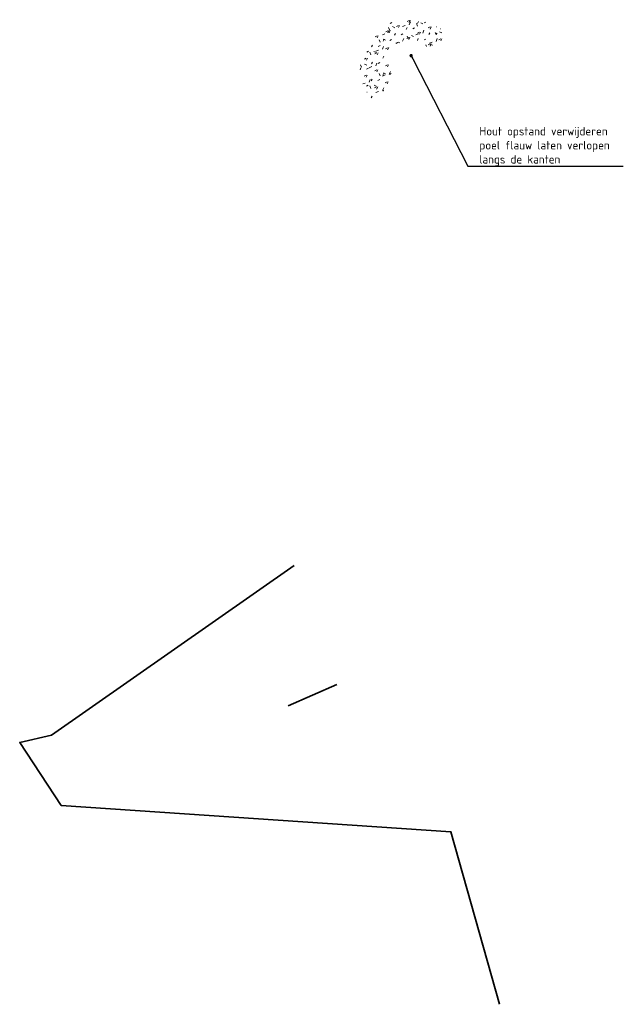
# Model space of a CAD drawing. Header units: metres. Extents: x 200726 to 204953, y 462384 to 468682.
# Tile 2 of 6: x 201507 to 201865, y 462384 to 462968. Entities that reach past the tile are written whole.
import ezdxf
from ezdxf import colors
from ezdxf.entities.mleader import LeaderData, LeaderLine
from ezdxf.math import Vec2, Vec3

# ---------------------------------------------------------------- set-up
doc = ezdxf.new("R2010")
doc.units = ezdxf.units.M
doc.layers.get('0').update_dxf_attribs({"lineweight": 25})
for name, color, linetype, lineweight in [('N-WE-GR-HOUTOPSTAND-A', 42, 'Continuous', 18), ('V-WE-IE-TERREINAFSCHEIDING_KUNSTMATIG_RASTERHEKWERK-G', 20, 'V-IE-TERREINAFSCHEIDING_KUNSTMATIG-SO', 35), ('X-XX-AL-T25', 7, 'Continuous', 25)]:
    doc.layers.add(name, color=color, linetype=linetype, lineweight=lineweight)
doc.styles.add('NLCS-ISO-M2000-T25', font='NLCS-ISO.ttf', dxfattribs={"height": 5})
doc.linetypes.add('V-IE-TERREINAFSCHEIDING_KUNSTMATIG-SO', pattern='A,2,[24,NLCS.SHX,S=0.6,R=0,X=-1,Y=0],2,[82,NLCS.SHX,S=0.75,R=90,X=0,Y=0],2,[24,NLCS.SHX,S=0.6,R=0,X=1,Y=0],2,-2', length=10)

# ---------------------------------------------------------------- blocks, each defined once
blk = doc.blocks.new('_Dot')
at = {"color": 0, "linetype": 'ByBlock', "lineweight": -2}
blk.add_line((-0.5, 0), (-1, 0), dxfattribs=at)
at = {"color": 0, "linetype": 'ByBlock', "const_width": 0.5}
blk.add_lwpolyline([(-0.25, 0, 1), (0.25, 0, 1)], format="xyb", close=True, dxfattribs=at)

msp = doc.modelspace()

# ---------------------------------------------------------------- hatches: boundary and pattern name
at = {"layer": 'N-WE-GR-HOUTOPSTAND-A'}
h = msp.add_hatch(dxfattribs=at)
h.set_pattern_fill('AGR-HOUTOPSTAND-SO', color=256, scale=2, pattern_type=2)
h.set_pattern_definition([(26, (4.989, 4.989), (0.10624455, 10.08348306), [1.3116, -5.713]), (64, (4.989, 4.989), (0.106281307, 10.08352178), [1.4064, -13.2386]), (207, (2.71, 2.71), (-0.10012674, -10.08079778), [1.1648, -6.4698]), (243, (2.7096, 2.7096), (-0.10005116, -10.080709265), [1.2306, -13.9734]), (114, (2.761, 7.239), (-5.53444712, -7.38667396), [1.5936, -12.1758]), (155, (2.761, 7.239), (-5.53449254, -7.38669851), [1.4576, -10.8284]), (22, (4.9696, 0.9696), (3.94459444, 9.76340457), [1.6958, -11.1702]), (68, (4.97, 0.97), (-7.9844132, 4.94380247), [1.7396, -8.7906])])
edge = h.paths.add_edge_path()
edge.add_line((201714.56, 462920.98), (201706.97, 462936.55))
edge.add_line((201706.97, 462936.55), (201714.68, 462955.03))
edge.add_line((201714.68, 462955.03), (201727.68, 462966.63))
edge.add_line((201727.68, 462966.63), (201735.48, 462967.74))
edge.add_line((201735.48, 462967.74), (201748.77, 462966.39))
edge.add_line((201748.77, 462966.39), (201761.64, 462959.43))
edge.add_line((201761.64, 462959.43), (201753.9, 462952.98))
edge.add_arc((201745.38, 462981.56), 29.83, 266.19666, 286.59632, ccw=False)
edge.add_arc((201734.45, 462936.67), 17.58, 59.40752, 98.23803)
edge.add_arc((201737.54, 462943.12), 12.3, 117.09695, 199.45266)
edge.add_arc((201716.79, 462933.58), 10.65, -37.70918, 30.74857, ccw=False)
edge.add_line((201725.21, 462927.06), (201714.56, 462920.98))

# ---------------------------------------------------------------- linework, layer by layer
at = {"layer": 'V-WE-IE-TERREINAFSCHEIDING_KUNSTMATIG_RASTERHEKWERK-G', "flags": 128}
for points in [[(201669.64, 462644.11), (201525.75, 462543.59), (201506.83, 462539.26), (201531.45, 462501.88), (201762.51, 462486.34), (201791.25, 462383.99)], [(201694.79, 462573.63), (201666.06, 462560.87)]]:
    msp.add_lwpolyline(points, dxfattribs=at)

# ---------------------------------------------------------------- next in the draw order: leaders
at = {"layer": 'X-XX-AL-T25'}
ml = msp.add_multileader_mtext('Standard', dxfattribs=at)
ml.set_content('Hout opstand verwijderen\\Ppoel flauw laten verlopen langs de kanten', color=256, style='NLCS-ISO-M2000-T25')
ml.set_leader_properties(color=256, linetype='ByLayer', lineweight=-1)
ml.set_arrow_properties(name='DOT')
ml.build(insert=Vec2(0, 0))
ml.multileader.update_dxf_attribs({"text_left_attachment_type": 5, "text_right_attachment_type": 5, "dogleg_length": 5, "arrow_head_size": 2})
ctx = ml.context
ctx.base_point, ctx.char_height, ctx.arrow_head_size, ctx.landing_gap_size, ctx.plane_origin = Vec3(201777.51, 462880.95), 5, 2, 1.8, Vec3(201738.9, 462946.41)
ctx.left_attachment, ctx.right_attachment = 5, 5
notes = []
notes.append((ctx, [(0, (1, 1, 0), (201772.51, 462880.95), (1, 0), 5, [(0, [(201738.9, 462946.41)], 0, [])])]))
ctx.mtext.insert, ctx.mtext.width, ctx.mtext.flow_direction = Vec3(201779.31, 462904.12), 84.5286, 5
ctx.mtext.has_bg_fill, ctx.mtext.bg_color, ctx.mtext.bg_scale_factor, ctx.mtext.bg_transparency, ctx.mtext.use_window_bg_color = 1, -1027028792, 1.5, 0, 1
for ctx, leaders in notes:
    for number, flags, end, landing, length, lines in leaders:
        leader = LeaderData()
        leader.index, (leader.has_last_leader_line, leader.has_dogleg_vector, leader.attachment_direction) = number, flags
        leader.last_leader_point, leader.dogleg_vector, leader.dogleg_length = Vec3(end), Vec3(landing), length
        for number, points, colour, breaks in lines:
            line = LeaderLine()
            line.index, line.vertices, line.color, line.breaks = number, Vec3.list(points), colors.encode_raw_color(colour), breaks
            leader.lines.append(line)
        ctx.leaders.append(leader)

doc.saveas('drawing.dxf')
